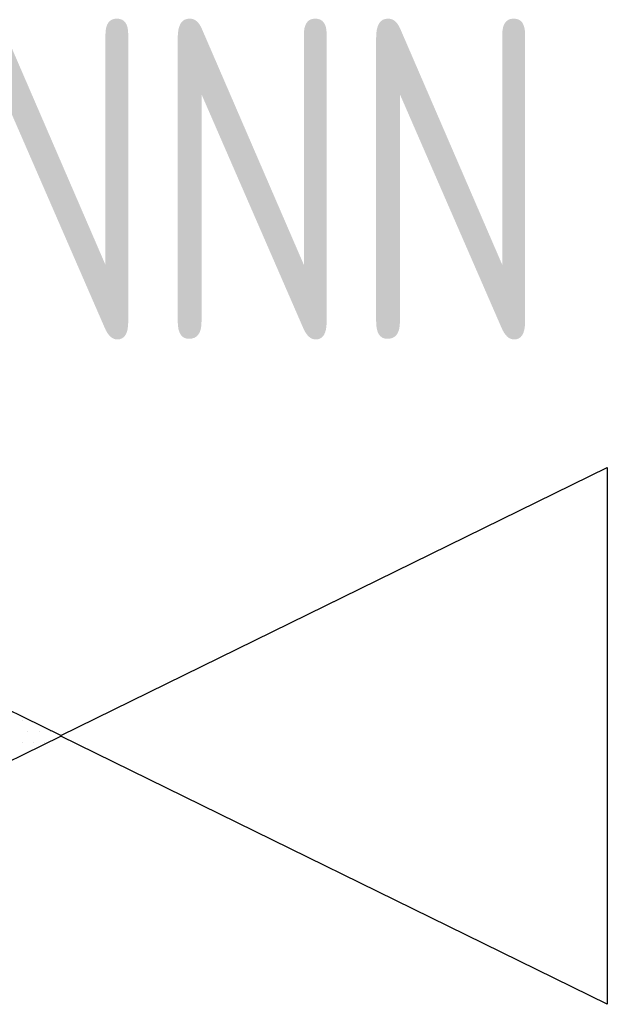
# Model space of a CAD drawing. Header units: millimetres. Extents: x 472 to 1299, y 510 to 798.
# Tile 49 of 69: x 1050.11 to 1053.4, y 628.3 to 633.82. Entities that reach past the tile are written whole.
import ezdxf
from ezdxf.enums import TextEntityAlignment as Align

# ---------------------------------------------------------------- set-up
doc = ezdxf.new("R2010")
doc.units = ezdxf.units.MM
doc.header["$LTSCALE"] = 4
doc.layers.add('ARMATURA', color=7, linetype='Continuous')
doc.layers.add('KKS_1', color=7, linetype='Continuous', lineweight=5)
doc.styles.get("Standard").update_dxf_attribs({"font": 'ISOCP.SHX'})

# ---------------------------------------------------------------- blocks, each defined once
blk = doc.blocks.new('*X17')
at = {"color": 0, "linetype": 'Continuous'}
for p, q in [((-0.21875, 0.0625), (-0.21875, 0.0625)), ((-0.1875, 0), (-0.1875, 0)), ((-0.125, 0), (-0.125, 0)), ((-0.0625, 0), (-0.0625, 0)), ((-0.21875, -0.0625), (-0.21875, -0.0625)), ((-0.15625, -0.0625), (-0.15625, -0.0625)), ((-0.09375, -0.0625), (-0.09375, -0.0625))]:
    blk.add_line(p, q, dxfattribs=at)
blk = doc.blocks.new('ZZWR_RL_DH')
at = {"linetype": 'Continuous'}
blk.add_line((0, 0), (0, -0.0029), dxfattribs=at)
blk.add_line((0, 0), (0, -0.0029), dxfattribs=at)
for points in [[(0, 0), (-3.0619, 1.5035), (-3.0619, -1.5064), (0, -0.0029)], [(0, 0), (3.062, 1.5035), (3.062, -1.5064), (0, -0.0029)]]:
    blk.add_lwpolyline(points, dxfattribs=at)
at = {"linetype": 'Continuous', "xscale": 0.9900000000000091, "yscale": 0.9900000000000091, "zscale": 0.9900000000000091}
blk.add_blockref('*X17', (0.0012, 0.0211), dxfattribs=at)
at = {"layer": 'KKS_1', "color": 7, "width": 0.8}
blk.add_attdef('KKS_1_KONIEC', text='', height=1.8, dxfattribs=at).set_placement((-0.0917, 2.2144), align=Align.CENTER)
at = {"layer": 'KKS_1', "color": 7, "width": 0.8, "flags": 1}
for tag, p, height in [('OPIS', (-6.4321, -0.2856), 1.5), ('KKS_1_PEŁNY', (-6.4453, -3.0318), 2.5)]:
    blk.add_attdef(tag, p, '', height=height, dxfattribs=at)

msp = doc.modelspace()

# ---------------------------------------------------------------- block references
at = {"layer": 'ARMATURA'}
msp.add_blockref('ZZWR_RL_DH', (1050.3386, 629.8041), dxfattribs=at).add_auto_attribs({'KKS_1_KONIEC': 'AANNN'})

doc.saveas('drawing.dxf')
